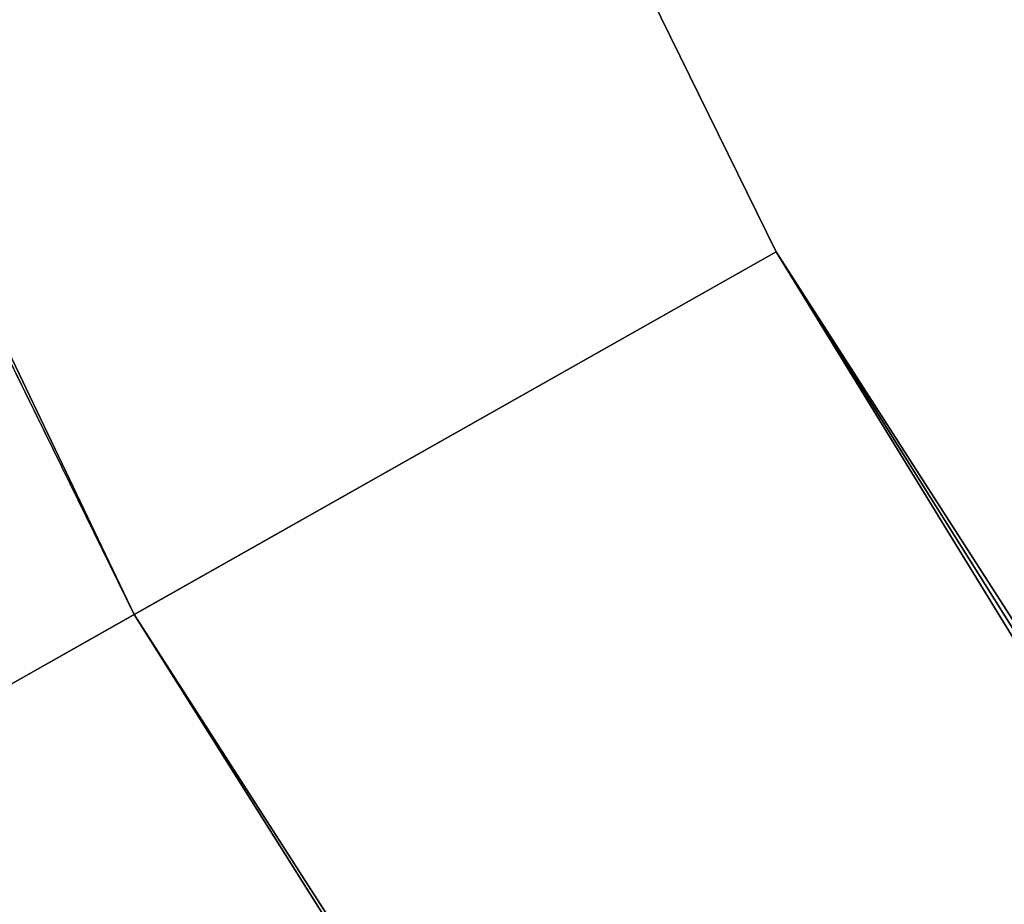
# Model space of a CAD drawing. Header units: millimetres. Extents: x -4 to 636, y -4 to 636.
# Tile 97 of 256: x 38.602 to 39.113, y 159.182 to 159.641. Entities that reach past the tile are written whole.
import ezdxf

# ---------------------------------------------------------------- set-up
doc = ezdxf.new("R2010")
doc.units = ezdxf.units.MM
doc.header["$LTSCALE"] = 25.4
doc.layers.get('0').update_dxf_attribs({"true_color": 0xff5454})

# ---------------------------------------------------------------- blocks, each defined once
blk = doc.blocks.new('AGNES-ROUND-LED-8210-8206-8188-8185.STL')
at = {"color": 7, "true_color": 0xffffff}
mesh = blk.add_polyface(dxfattribs=at)
corners = [(22.9744, 192.10382, -35.26472), (38.32802, 159.14429, -35.11248), (22.2694, 191.80588, -35.11248), (38.99446, 159.52065, -35.26472)]
mesh.append_faces([[corners[k] for k in face] for face in [(0, 1, 2), (1, 0, 3)]], dxfattribs={"vtx0": -1, "color": 7})
mesh = blk.add_polyface(dxfattribs=at)
corners = [(38.66124, 159.33247, -34.18861), (22.9744, 192.10382, -34.26472), (22.6219, 191.95485, -34.18861), (38.99446, 159.52065, -34.26472)]
mesh.append_faces([[corners[k] for k in face] for face in [(0, 1, 2), (1, 0, 3)]], dxfattribs={"vtx0": -1, "color": 7})
mesh = blk.add_polyface(dxfattribs=at)
corners = [(38.37875, 159.17294, -33.97183), (22.6219, 191.95485, -34.18861), (22.32307, 191.82857, -33.97183), (38.66124, 159.33247, -34.18861)]
mesh.append_faces([[corners[k] for k in face] for face in [(0, 1, 2), (1, 0, 3)]], dxfattribs={"vtx0": -1, "color": 7})
mesh = blk.add_polyface(dxfattribs=at)
corners = [(38.99446, 159.52065, -35.26472), (58.00512, 128.52614, -35.11248), (38.32802, 159.14429, -35.11248), (58.6243, 128.976, -35.26472)]
mesh.append_faces([[corners[k] for k in face] for face in [(0, 1, 2), (1, 0, 3)]], dxfattribs={"vtx0": -1, "color": 7})
mesh = blk.add_polyface(dxfattribs=at)
corners = [(58.31471, 128.75107, -34.18861), (38.99446, 159.52065, -34.26472), (38.66124, 159.33247, -34.18861), (58.6243, 128.976, -34.26472)]
mesh.append_faces([[corners[k] for k in face] for face in [(0, 1, 2), (1, 0, 3)]], dxfattribs={"vtx0": -1, "color": 7})
mesh = blk.add_polyface(dxfattribs=at)
corners = [(58.05224, 128.56038, -33.97183), (38.66124, 159.33247, -34.18861), (38.37875, 159.17294, -33.97183), (58.31471, 128.75107, -34.18861)]
mesh.append_faces([[corners[k] for k in face] for face in [(0, 1, 2), (1, 0, 3)]], dxfattribs={"vtx0": -1, "color": 7})

msp = doc.modelspace()

# ---------------------------------------------------------------- block references
at = {"color": 0}
msp.add_blockref('AGNES-ROUND-LED-8210-8206-8188-8185.STL', (0, 0), dxfattribs=at)

doc.saveas('drawing.dxf')
